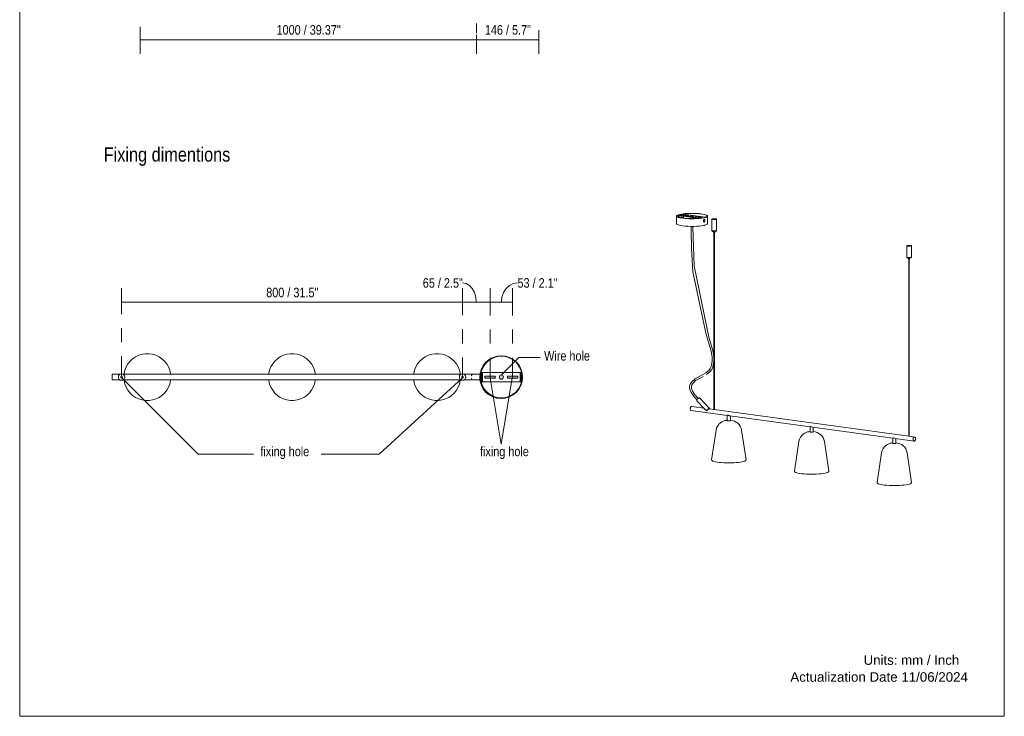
# Model space of a CAD drawing. Header units: millimetres. Extents: x 0 to 8.3, y 0 to 11.7.
# Tile 1 of 3: x 0 to 8.3, y 0 to 5.8. Entities that reach past the tile are written whole.
import ezdxf

# ---------------------------------------------------------------- set-up
doc = ezdxf.new("R2010")
doc.units = ezdxf.units.MM
doc.layers.add('PDF_Geometría', color=7, linetype='Continuous')
doc.layers.add('PDF_Rellenos sólidos', color=7, linetype='Continuous', true_color=0xe8e8e8)
doc.layers.add('PDF_Texto', color=7, linetype='Continuous', true_color=0x5b5b5b)
doc.styles.add('PDF Arial Narrow', font='ARIALN.TTF')
doc.styles.add('PDF Arial-BoldMT', font='arial.ttf')

msp = doc.modelspace()

# ---------------------------------------------------------------- hatches: boundary and pattern name
at = {"layer": 'PDF_Rellenos sólidos', "true_color": 0x808080, "transparency": 33554559}
h = msp.add_hatch(color=8, dxfattribs=at)
h.paths.add_polyline_path([(4.0455, 2.8291), (4.0518, 2.8304), (4.0544, 2.8315), (4.0594, 2.8359), (4.061, 2.838), (4.0628, 2.8423), (4.0634, 2.847), (4.0628, 2.8516), (4.0594, 2.858), (4.0581, 2.8596), (4.0518, 2.8636), (4.0501, 2.8643), (4.0443, 2.8647), (4.0409, 2.8643), (4.0365, 2.8625), (4.0328, 2.8596), (4.0292, 2.8539), (4.0282, 2.8516), (4.0277, 2.8462), (4.0292, 2.84), (4.0317, 2.8357), (4.0328, 2.8343), (4.0367, 2.8314), (4.0409, 2.8297)], flags=0)
h.paths.add_polyline_path([(4.176, 2.838), (4.1805, 2.8392), (4.1823, 2.8406), (4.1847, 2.8462), (4.1847, 2.8493), (4.1823, 2.8533), (4.1805, 2.8547), (4.176, 2.8559), (4.1047, 2.8559), (4.1002, 2.8547), (4.0983, 2.8533), (4.096, 2.8493), (4.096, 2.8447), (4.0983, 2.8406), (4.1002, 2.8392), (4.1047, 2.838), (4.1574, 2.838)], flags=0)
h.paths.add_polyline_path([(3.9537, 2.838), (3.9863, 2.838), (3.9914, 2.8397), (3.9926, 2.8406), (3.995, 2.8462), (3.995, 2.8493), (3.9914, 2.8542), (3.9908, 2.8547), (3.9839, 2.8559), (3.915, 2.8559), (3.9105, 2.8547), (3.9084, 2.853), (3.9063, 2.8493), (3.9063, 2.8447), (3.9086, 2.8406), (3.9105, 2.8392), (3.916, 2.838), (3.9462, 2.838)], flags=0)
h.paths.add_polyline_path([(3.718, 2.8401), (3.7217, 2.8401), (3.726, 2.8434), (3.7267, 2.8462), (3.726, 2.8505), (3.7217, 2.8539), (3.718, 2.8539), (3.7136, 2.8505), (3.7129, 2.8488), (3.7136, 2.8434)], flags=0)
h.paths.add_polyline_path([(0.855, 2.8401), (0.8587, 2.8401), (0.863, 2.8434), (0.8638, 2.8462), (0.863, 2.8505), (0.8587, 2.8539), (0.855, 2.8539), (0.8507, 2.8505), (0.85, 2.8488), (0.8507, 2.8434), (0.8525, 2.842)], flags=0)

# ---------------------------------------------------------------- linework, layer by layer
at = {"layer": 'PDF_Geometría', "lineweight": 18}
msp.add_lwpolyline([(0.0016, 11.6917), (0.0016, 0), (8.2684, 0), (8.2684, 11.6917)], close=True, dxfattribs=at)
at = {"layer": 'PDF_Geometría', "color": 254, "lineweight": 9, "true_color": 0xd2d2d2}
for points in [[(1.0118, 5.7876), (1.0118, 5.6803)], [(3.8378, 5.8145), (3.8378, 5.734)], [(4.3602, 5.7578), (4.3602, 5.6803)], [(0.8568, 3.3757), (0.8568, 3.543)], [(3.7197, 3.3659), (3.7197, 3.5377)], [(3.9506, 3.3641), (3.9506, 3.5359)], [(4.1403, 3.3641), (4.1403, 3.5359)], [(0.8568, 3.1395), (0.8568, 3.2576)], [(3.7197, 3.1297), (3.7197, 3.2478)], [(3.9506, 3.1279), (3.9506, 3.246)], [(4.1403, 3.1279), (4.1403, 3.246)], [(0.8568, 2.8541), (0.8568, 3.0214)], [(3.7197, 2.8398), (3.7197, 3.0116)], [(3.9506, 2.838), (3.9506, 3.0098)], [(4.1403, 2.838), (4.1403, 3.0098)]]:
    msp.add_lwpolyline(points, dxfattribs=at)
at = {"layer": 'PDF_Geometría', "color": 251, "lineweight": 9, "true_color": 0x5b5b5b}
for points in [[(1.0118, 5.5606), (1.0118, 5.6787), (3.8378, 5.6787), (3.8378, 5.5606), (3.8378, 5.6787), (3.8378, 5.7181), (3.8378, 5.6787), (4.3602, 5.6787), (4.3602, 5.5606)], [(1.0118, 5.6787), (1.0118, 5.7181)], [(4.3602, 5.6787), (4.3602, 5.7181)], [(3.8352, 3.4749), (3.8312, 3.5172), (3.8197, 3.5567), (3.8014, 3.5905), (3.7776, 3.6165), (3.7498, 3.6328), (3.72, 3.6384)], [(4.0455, 3.4749), (4.0501, 3.5172), (4.0637, 3.5567), (4.0852, 3.5905), (4.1133, 3.6165), (4.1461, 3.6328), (4.1812, 3.6384)], [(0.8568, 3.593), (0.8568, 3.4749), (3.7197, 3.4749), (3.7197, 3.593)], [(3.7197, 3.4356), (3.7197, 3.4749), (3.9506, 3.4749), (4.1403, 3.4749), (4.1403, 3.593)], [(3.9506, 3.4356), (3.9506, 3.4749), (3.9506, 3.593)], [(0.8568, 3.4749), (0.8568, 3.4356)], [(4.1403, 3.4749), (4.1403, 3.4356)]]:
    msp.add_lwpolyline(points, dxfattribs=at)
at = {"layer": 'PDF_Geometría', "color": 9, "lineweight": 9, "true_color": 0xc0c0c0}
for points in [[(5.7488, 4.1845), (5.7599, 4.1873), (5.7685, 4.1903), (5.7743, 4.1935), (5.7773, 4.1968), (5.7778, 4.1985), (5.7774, 4.2001), (5.7746, 4.2034), (5.7689, 4.2066), (5.7604, 4.2096), (5.7495, 4.2124), (5.7362, 4.2148), (5.7209, 4.2169), (5.704, 4.2186), (5.6857, 4.2198), (5.6666, 4.2206), (5.6471, 4.2208), (5.6275, 4.2206), (5.6084, 4.2199), (5.5901, 4.2187), (5.5731, 4.217), (5.5577, 4.2149), (5.5443, 4.2125), (5.5332, 4.2098), (5.5246, 4.2068), (5.5187, 4.2036), (5.5157, 4.2003), (5.5153, 4.1985), (5.5156, 4.1969), (5.5185, 4.1936), (5.5242, 4.1905), (5.5326, 4.1874), (5.5436, 4.1847), (5.5569, 4.1822), (5.5722, 4.1801), (5.5891, 4.1785), (5.6073, 4.1772), (5.6264, 4.1765), (5.646, 4.1762), (5.6655, 4.1764), (5.6847, 4.1772), (5.703, 4.1784), (5.72, 4.18), (5.7354, 4.1821)], [(5.6168, 4.204), (5.5761, 4.2096), (5.5746, 4.2097), (5.5729, 4.2098), (5.5712, 4.2098), (5.5696, 4.2098), (5.5681, 4.2096), (5.5668, 4.2094), (5.5659, 4.2092), (5.5655, 4.2089), (5.5654, 4.2087), (5.5654, 4.2086), (5.5658, 4.2083), (5.5666, 4.2081), (5.5678, 4.2079), (5.6086, 4.2023), (5.6101, 4.2021), (5.6117, 4.202), (5.6134, 4.202), (5.6151, 4.2021), (5.6166, 4.2022), (5.6178, 4.2024), (5.6187, 4.2027), (5.6192, 4.203), (5.6193, 4.2031), (5.6192, 4.2033), (5.6188, 4.2035), (5.618, 4.2038)], [(5.6363, 4.1999), (5.6388, 4.2003), (5.6418, 4.2006), (5.6451, 4.2007), (5.6485, 4.2007), (5.6518, 4.2006), (5.6548, 4.2003), (5.6571, 4.1998), (5.6588, 4.1993), (5.6596, 4.1988), (5.6597, 4.1985), (5.6595, 4.1982), (5.6585, 4.1976), (5.6568, 4.1971), (5.6543, 4.1967), (5.6513, 4.1964), (5.6479, 4.1963), (5.6445, 4.1963), (5.6412, 4.1965), (5.6383, 4.1968), (5.6359, 4.1972), (5.6343, 4.1977), (5.6335, 4.1983), (5.6334, 4.1985), (5.6336, 4.1989), (5.6345, 4.1994)], [(5.717, 4.1875), (5.6762, 4.193), (5.6751, 4.1932), (5.6742, 4.1935), (5.6738, 4.1938), (5.6738, 4.1939), (5.6739, 4.1941), (5.6743, 4.1943), (5.6752, 4.1946), (5.6765, 4.1948), (5.678, 4.1949), (5.6796, 4.195), (5.6814, 4.195), (5.683, 4.1949), (5.6845, 4.1948), (5.7252, 4.1892), (5.7264, 4.189), (5.7272, 4.1887), (5.7276, 4.1884), (5.7277, 4.1883), (5.7276, 4.1882), (5.7271, 4.1879), (5.7262, 4.1876), (5.725, 4.1874), (5.7235, 4.1873), (5.7218, 4.1872), (5.7201, 4.1872), (5.7185, 4.1873)], [(5.7488, 4.149), (5.7457, 4.1496), (5.7437, 4.1521), (5.7434, 4.1527), (5.7426, 4.1574), (5.7434, 4.1624), (5.7456, 4.1664), (5.7457, 4.1664), (5.7488, 4.1684), (5.7519, 4.1677), (5.7541, 4.1647), (5.7549, 4.16), (5.7541, 4.155), (5.7519, 4.1509)], [(5.8203, 4.1705), (5.8263, 4.1699), (5.833, 4.1697), (5.8397, 4.1699), (5.8456, 4.1705), (5.8499, 4.1715), (5.8521, 4.1726), (5.8523, 4.1731), (5.8519, 4.1737), (5.8495, 4.1748), (5.845, 4.1757), (5.839, 4.1762), (5.8322, 4.1764), (5.8255, 4.1762), (5.8197, 4.1756), (5.8154, 4.1747), (5.8132, 4.1736), (5.8129, 4.1731), (5.8133, 4.1724), (5.8158, 4.1713)], [(7.4562, 3.9467), (7.4622, 3.9462), (7.469, 3.946), (7.4757, 3.9462), (7.4815, 3.9468), (7.4858, 3.9477), (7.488, 3.9488), (7.4883, 3.9493), (7.4879, 3.95), (7.4854, 3.9511), (7.4809, 3.952), (7.4749, 3.9525), (7.4682, 3.9527), (7.4615, 3.9525), (7.4556, 3.9519), (7.4513, 3.951), (7.4491, 3.9499), (7.4489, 3.9493), (7.4493, 3.9487), (7.4517, 3.9476)], [(7.5243, 2.3292), (7.5239, 2.3335), (7.5228, 2.3373), (7.5211, 2.3404), (7.5189, 2.3426), (7.5163, 2.3438), (7.5159, 2.3438), (7.5136, 2.3437), (7.5108, 2.3426), (7.5082, 2.3404), (7.506, 2.3372), (7.5043, 2.3334), (7.5032, 2.3291), (7.5029, 2.3247), (7.5032, 2.3204), (7.5043, 2.3166), (7.506, 2.3135), (7.5082, 2.3112), (7.5108, 2.3101), (7.5113, 2.31), (7.5136, 2.3101), (7.5163, 2.3113), (7.5189, 2.3135), (7.5211, 2.3166), (7.5228, 2.3205), (7.5239, 2.3248)], [(7.3581, 2.2917), (7.3579, 2.2916)]]:
    msp.add_lwpolyline(points, close=True, dxfattribs=at)
for points in [[(5.5587, 4.1826, 0.075179), (5.7467, 4.1848), (5.7576, 4.1875), (5.766, 4.1904), (5.7718, 4.1936), (5.7747, 4.1968), (5.7751, 4.1985), (5.7748, 4.2001), (5.772, 4.2033), (5.7664, 4.2064), (5.7582, 4.2094), (5.7474, 4.2121), (5.7344, 4.2145), (5.7194, 4.2165), (5.7028, 4.2182), (5.685, 4.2194), (5.6662, 4.2201), (5.6471, 4.2204), (5.6279, 4.2202), (5.6091, 4.2194), (5.5912, 4.2183), (5.5745, 4.2166), (5.5595, 4.2146), (5.5463, 4.2122), (5.5354, 4.2095), (5.527, 4.2066), (5.5213, 4.2035), (5.5183, 4.2002), (5.5179, 4.1985), (5.5183, 4.197), (5.521, 4.1937), (5.5266, 4.1906), (5.5349, 4.1877), (5.5457, 4.185), (5.558, 4.1827)], [(6.0997, 2.1518), (6.0626, 2.401, 0.359994), (5.9682, 2.4847)], [(6.7949, 2.0567), (6.7579, 2.306, 0.359994), (6.6635, 2.3896)], [(7.4895, 1.9618), (7.4524, 2.211, 0.359994), (7.358, 2.2947)]]:
    msp.add_lwpolyline(points, format="xyb", dxfattribs=at)
for points in [[(5.5153, 4.1985), (5.5153, 4.1365), (5.5166, 4.1325), (5.5198, 4.1294), (5.5244, 4.1267), (5.5312, 4.124), (5.5408, 4.1213), (5.5535, 4.1187), (5.5697, 4.1163), (5.5893, 4.1142), (5.6118, 4.1128), (5.6363, 4.112), (5.6615, 4.1121), (5.6857, 4.113), (5.7077, 4.1146), (5.7266, 4.1167), (5.7421, 4.1192), (5.7473, 4.1202), (5.7523, 4.1213), (5.7618, 4.124), (5.7686, 4.1267), (5.7733, 4.1294), (5.7765, 4.1325), (5.7778, 4.1365), (5.7778, 4.1985)], [(5.7215, 4.1813), (5.7205, 4.1819), (5.7194, 4.1823), (5.5375, 4.2071), (5.5364, 4.2071), (5.5364, 4.2071), (5.5355, 4.2067), (5.5346, 4.206), (5.534, 4.205), (5.5335, 4.2038), (5.5334, 4.2025), (5.5334, 4.1882)], [(5.5726, 4.2147), (5.5364, 4.2071)], [(5.5377, 4.1873), (5.5377, 4.2019), (5.7048, 4.1791)], [(5.5517, 4.1842), (5.5518, 4.1858), (5.5522, 4.1875), (5.5529, 4.1889), (5.5537, 4.1901), (5.5547, 4.191), (5.5558, 4.1914), (5.5566, 4.1915), (5.5568, 4.1914), (5.5578, 4.191), (5.558, 4.1908)], [(5.5655, 4.1897), (5.5549, 4.1912)], [(5.5613, 4.1821), (5.561, 4.1831), (5.5621, 4.1874), (5.5647, 4.1897), (5.5655, 4.1897), (5.5674, 4.1885), (5.5684, 4.1846), (5.5676, 4.1813)], [(5.5726, 4.2147), (5.5726, 4.2148), (5.5737, 4.2148), (5.7556, 4.1899), (5.7567, 4.1896), (5.7577, 4.1889), (5.7585, 4.188)], [(5.5739, 4.197), (5.5739, 4.1805)], [(5.7542, 4.1547), (5.7528, 4.1516), (5.751, 4.1494), (5.7488, 4.1483), (5.7465, 4.1484), (5.7448, 4.1495), (5.7445, 4.1499), (5.7429, 4.1523), (5.7421, 4.1555), (5.7421, 4.1591), (5.7429, 4.1626), (5.7445, 4.1657), (5.7465, 4.1679), (5.7475, 4.1685), (5.7488, 4.169), (5.751, 4.1688), (5.7528, 4.1674), (5.7541, 4.165), (5.7548, 4.1618), (5.7548, 4.1582), (5.7543, 4.1554)], [(5.7422, 4.1552), (5.7437, 4.1521)], [(5.7456, 4.1664), (5.7434, 4.1638)], [(5.748, 4.1679), (5.7467, 4.1679)], [(5.8129, 4.1731), (5.8129, 4.0774)], [(5.8523, 4.0774), (5.8523, 4.1731)], [(5.6876, 2.6556), (5.6579, 2.6888), (5.638, 2.7187), (5.6284, 2.7424), (5.6257, 2.7617), (5.6277, 2.7782), (5.6336, 2.7935), (5.6435, 2.8084), (5.6723, 2.8333), (5.7221, 2.8604), (5.7634, 2.8835), (5.7863, 2.902), (5.7982, 2.918), (5.8065, 2.9363), (5.8125, 2.9593), (5.816, 2.9885), (5.8153, 3.0179), (5.8037, 3.0747), (5.7659, 3.2045), (5.6533, 3.7298), (5.6424, 3.9302), (5.6389, 4.0776), (5.6388, 4.1124)], [(5.8306, 3.0179), (5.8212, 3.0698), (5.7888, 3.183), (5.6654, 3.7804), (5.6555, 4.0208), (5.6545, 4.1124)], [(5.8519, 4.078), (5.8523, 4.0774), (5.8521, 4.0769), (5.8499, 4.0758), (5.8456, 4.0749), (5.8397, 4.0743), (5.833, 4.074), (5.8263, 4.0742), (5.8203, 4.0748), (5.8158, 4.0756), (5.8133, 4.0767), (5.8129, 4.0774), (5.8132, 4.0779)], [(5.8142, 4.0763), (5.8142, 4.0722)], [(5.8508, 4.0717), (5.8478, 4.0705), (5.8469, 4.0703), (5.8393, 4.0693), (5.8298, 4.0691), (5.8211, 4.0698), (5.8174, 4.0705), (5.8155, 4.0711), (5.8142, 4.0722), (5.8145, 4.0727)], [(5.8478, 4.0705), (5.8404, 4.0691), (5.8314, 4.0686), (5.8308, 4.0687), (5.8302, 4.0687), (5.8296, 4.0687), (5.8289, 4.0687), (5.8282, 4.0688), (5.8273, 4.0689), (5.8263, 4.0689), (5.8249, 4.0691), (5.8239, 4.0692), (5.8174, 4.0705)], [(5.8274, 4.0689), (5.8274, 4.0608)], [(5.8378, 4.0609), (5.8379, 4.0608), (5.8379, 4.0608), (5.8367, 4.0603), (5.8332, 4.0599), (5.8293, 4.0601), (5.8274, 4.0607)], [(5.8379, 4.0608), (5.8369, 4.0594), (5.8345, 4.0589), (5.8307, 4.0589), (5.8301, 4.059), (5.8284, 4.0594), (5.8274, 4.0608)], [(5.8304, 4.059), (5.8354, 4.0591)], [(5.8306, 4.0592), (5.8306, 2.5726)], [(5.8346, 2.5734), (5.8346, 4.0594)], [(5.8379, 4.0608), (5.8379, 4.0693)], [(5.851, 4.0722), (5.851, 4.0763)], [(7.4489, 3.9493), (7.4489, 3.8537)], [(7.4883, 3.8537), (7.4883, 3.9493)], [(7.4879, 3.8543), (7.4883, 3.8537), (7.488, 3.8531), (7.4858, 3.852), (7.4815, 3.8511), (7.4757, 3.8505), (7.469, 3.8503), (7.4622, 3.8505), (7.4562, 3.8511), (7.4517, 3.8519), (7.4493, 3.853), (7.4489, 3.8537), (7.4491, 3.8542)], [(7.4502, 3.8526), (7.4502, 3.8485)], [(7.4514, 3.8475), (7.4502, 3.8485), (7.4504, 3.849)], [(7.4867, 3.848), (7.4838, 3.8468), (7.4829, 3.8466), (7.4752, 3.8456), (7.4658, 3.8454), (7.4571, 3.8461), (7.4534, 3.8468), (7.4514, 3.8474)], [(7.4838, 3.8468), (7.4764, 3.8454), (7.4674, 3.8449), (7.4668, 3.8449), (7.4662, 3.845), (7.4656, 3.845), (7.4649, 3.845), (7.4642, 3.8451), (7.4633, 3.8451), (7.4622, 3.8452), (7.4609, 3.8454), (7.4599, 3.8455), (7.4534, 3.8468)], [(7.4633, 3.8452), (7.4633, 3.8371)], [(7.4738, 3.8371), (7.4728, 3.8357), (7.4705, 3.8352), (7.4666, 3.8352), (7.466, 3.8353), (7.4643, 3.8357), (7.4633, 3.8371)], [(7.4738, 3.8372), (7.4738, 3.8371), (7.4738, 3.8371), (7.4727, 3.8365), (7.4691, 3.8362), (7.4653, 3.8364), (7.4634, 3.837)], [(7.4663, 3.8353), (7.4714, 3.8354)], [(7.4664, 3.8356), (7.4664, 2.3486)], [(7.4706, 2.3496), (7.4706, 3.8356)], [(7.4738, 3.8371), (7.4738, 3.8456)], [(7.4869, 3.8485), (7.4869, 3.8526)], [(5.7657, 2.8674), (5.7771, 2.8738), (5.799, 2.8927), (5.8117, 2.9098), (5.8207, 2.9292), (5.8306, 2.9766)], [(5.6983, 2.6673), (5.6697, 2.6993), (5.6509, 2.7282), (5.6426, 2.7504), (5.6417, 2.7671), (5.645, 2.7806), (5.6524, 2.7941), (5.6764, 2.817), (5.7206, 2.842), (5.7387, 2.8522)], [(5.6869, 2.6472), (5.6866, 2.6474), (5.6859, 2.6487), (5.6859, 2.651), (5.6867, 2.6538), (5.6883, 2.6569), (5.6907, 2.6602), (5.6937, 2.6635), (5.697, 2.6664), (5.7005, 2.6689), (5.7038, 2.6707), (5.7068, 2.6717), (5.7093, 2.6719), (5.7111, 2.6712), (5.7114, 2.6709)], [(5.6866, 2.6474), (5.7504, 2.5801)], [(5.7961, 2.5815), (5.7114, 2.6709)], [(5.6401, 2.5659), (5.6397, 2.566), (5.6371, 2.5671), (5.6349, 2.5693), (5.6332, 2.5724), (5.6321, 2.5763), (5.6318, 2.5805), (5.6321, 2.585), (5.6332, 2.5893), (5.6349, 2.5931), (5.6371, 2.5962), (5.6397, 2.5985), (5.6424, 2.5996), (5.6448, 2.5997), (5.6452, 2.5996)], [(5.6401, 2.5659), (5.9421, 2.5246)], [(5.745, 2.586), (5.6448, 2.5997)], [(5.7716, 2.565), (5.7679, 2.5672), (5.7643, 2.5695), (5.7608, 2.5718), (5.7575, 2.5742), (5.7544, 2.5765), (5.7517, 2.5788), (5.7504, 2.5801), (5.7496, 2.5811)], [(5.7969, 2.5789), (5.7968, 2.5802), (5.7961, 2.5815), (5.7958, 2.5818), (5.794, 2.5825), (5.7915, 2.5823), (5.7885, 2.5813), (5.7851, 2.5795), (5.7817, 2.577), (5.7784, 2.5741), (5.7754, 2.5708), (5.773, 2.5675), (5.7723, 2.5662), (5.7716, 2.565), (5.7745, 2.5685), (5.7776, 2.5717), (5.7809, 2.5746), (5.7841, 2.5769), (5.7871, 2.5786), (5.7898, 2.5795), (5.7919, 2.5796), (5.7919, 2.5796)], [(5.8308, 2.5743), (5.7919, 2.5796)], [(7.4666, 2.3506), (5.8328, 2.574)], [(5.811, 2.1518), (5.848, 2.401), (5.8532, 2.4212), (5.8619, 2.4386), (5.8728, 2.4528), (5.8848, 2.4638), (5.897, 2.4718), (5.909, 2.4775), (5.9207, 2.4814), (5.9263, 2.4827), (5.929, 2.4832), (5.9329, 2.4839), (5.9363, 2.4844), (5.941, 2.4849), (5.9423, 2.4849)], [(5.9422, 2.5254), (5.9431, 2.5267), (5.9454, 2.5276), (5.9491, 2.5271), (5.9534, 2.5252), (5.9577, 2.5233), (5.9619, 2.5219), (5.9628, 2.5218), (6.6374, 2.4295)], [(5.9422, 2.5253), (5.9422, 2.4821)], [(5.9422, 2.4821), (5.9431, 2.4813), (5.9471, 2.4804), (5.9533, 2.4799), (5.9601, 2.48), (5.9655, 2.4807), (5.9601, 2.48), (5.9533, 2.4799), (5.9471, 2.4804), (5.9431, 2.4813), (5.9422, 2.4821), (5.9422, 2.4812)], [(5.9471, 2.4804), (5.9447, 2.4808), (5.9431, 2.4813), (5.9423, 2.4819), (5.9422, 2.4821)], [(5.9533, 2.4799), (5.95, 2.4801), (5.9471, 2.4804)], [(5.9655, 2.4807), (5.963, 2.4803), (5.9601, 2.4801)], [(5.9683, 2.4818), (5.9673, 2.4812), (5.9655, 2.4807)], [(5.9684, 2.4821), (5.9684, 2.521)], [(5.9684, 2.481), (5.9684, 2.4821)], [(5.96, 2.4801), (5.9567, 2.4799), (5.9533, 2.4799)], [(6.6375, 2.4303), (6.6383, 2.4316), (6.6407, 2.4325), (6.6444, 2.432), (6.6487, 2.4302), (6.653, 2.4282), (6.6572, 2.4269), (6.6581, 2.4267), (7.3319, 2.3346)], [(6.6375, 2.4302), (6.6375, 2.387)], [(6.6637, 2.387), (6.6637, 2.426)], [(6.5062, 2.0567), (6.5433, 2.306), (6.5485, 2.3261), (6.5572, 2.3435), (6.5681, 2.3577), (6.5801, 2.3687), (6.5923, 2.3768), (6.6043, 2.3824), (6.616, 2.3863), (6.6215, 2.3876), (6.6243, 2.3882), (6.6282, 2.3888), (6.6316, 2.3893), (6.6363, 2.3898), (6.6376, 2.3898)], [(6.6375, 2.387), (6.6384, 2.3862), (6.6424, 2.3853), (6.6486, 2.3848), (6.6553, 2.385), (6.6608, 2.3857), (6.6553, 2.385), (6.6486, 2.3848), (6.6424, 2.3853), (6.6384, 2.3862), (6.6375, 2.387), (6.6375, 2.3861)], [(6.6424, 2.3853), (6.64, 2.3857), (6.6384, 2.3862), (6.6376, 2.3868), (6.6375, 2.387)], [(6.6486, 2.3848), (6.6453, 2.385), (6.6424, 2.3853)], [(6.6608, 2.3857), (6.6583, 2.3853), (6.6553, 2.385), (6.652, 2.3848), (6.6486, 2.3848)], [(6.6635, 2.3867), (6.6626, 2.3861), (6.6608, 2.3857)], [(6.6637, 2.3859), (6.6637, 2.387)], [(7.332, 2.3353), (7.3329, 2.3366), (7.3352, 2.3375), (7.3389, 2.337), (7.3432, 2.3352), (7.3475, 2.3332), (7.3517, 2.3319), (7.3526, 2.3317), (7.5113, 2.31)], [(7.332, 2.3352), (7.332, 2.2921)], [(7.3582, 2.2921), (7.3582, 2.331)], [(7.5159, 2.3438), (7.4688, 2.3503)], [(7.2008, 1.9618), (7.2378, 2.211), (7.243, 2.2311), (7.2517, 2.2485), (7.2626, 2.2627), (7.2746, 2.2737), (7.2868, 2.2818), (7.2988, 2.2875), (7.3105, 2.2913), (7.3161, 2.2926), (7.3188, 2.2932), (7.3227, 2.2938), (7.3261, 2.2943), (7.3308, 2.2948), (7.3321, 2.2949)], [(7.332, 2.2921), (7.3329, 2.2913), (7.3369, 2.2903), (7.3431, 2.2899), (7.3499, 2.29), (7.3553, 2.2907), (7.3499, 2.29), (7.3431, 2.2899), (7.3369, 2.2903), (7.3329, 2.2913), (7.332, 2.2921), (7.332, 2.2911)], [(7.3369, 2.2903), (7.3345, 2.2908), (7.3329, 2.2913), (7.3321, 2.2918), (7.332, 2.2921)], [(7.3431, 2.2899), (7.3398, 2.29), (7.3369, 2.2903)], [(7.3499, 2.29), (7.3465, 2.2899), (7.3431, 2.2899)], [(7.3553, 2.2907), (7.3529, 2.2903), (7.3499, 2.29)], [(7.3581, 2.2917), (7.3571, 2.2912), (7.3553, 2.2907)], [(7.3582, 2.291), (7.3582, 2.2921)], [(5.8114, 2.1531), (5.811, 2.1518), (5.8113, 2.1495), (5.8144, 2.1458), (5.8207, 2.1423), (5.83, 2.139), (5.842, 2.136), (5.8566, 2.1333), (5.8735, 2.131), (5.8921, 2.1291), (5.9122, 2.1278), (5.9332, 2.1269), (5.9547, 2.1266), (5.9762, 2.1269), (5.9973, 2.1277), (6.0174, 2.129), (6.0362, 2.1309), (6.0531, 2.1331), (6.0678, 2.1358), (6.0801, 2.1388), (6.0895, 2.1421), (6.096, 2.1456), (6.0993, 2.1493), (6.0997, 2.1518), (6.0994, 2.1529)], [(6.5066, 2.0581), (6.5062, 2.0567), (6.5065, 2.0544), (6.5097, 2.0508), (6.516, 2.0472), (6.5252, 2.0439), (6.5373, 2.0409), (6.5519, 2.0382), (6.5687, 2.0359), (6.5874, 2.034), (6.6074, 2.0327), (6.6285, 2.0319), (6.65, 2.0316), (6.6715, 2.0318), (6.6926, 2.0326), (6.7127, 2.034), (6.7314, 2.0358), (6.7484, 2.0381), (6.7631, 2.0407), (6.7753, 2.0438), (6.7848, 2.0471), (6.7912, 2.0506), (6.7945, 2.0542), (6.7949, 2.0567), (6.7946, 2.0579)], [(7.2012, 1.9631), (7.2008, 1.9618), (7.2011, 1.9594), (7.2042, 1.9558), (7.2105, 1.9523), (7.2198, 1.949), (7.2318, 1.9459), (7.2465, 1.9432), (7.2633, 1.9409), (7.2819, 1.9391), (7.302, 1.9377), (7.323, 1.9369), (7.3445, 1.9366), (7.366, 1.9369), (7.3871, 1.9377), (7.4072, 1.939), (7.426, 1.9408), (7.4429, 1.9431), (7.4576, 1.9458), (7.4699, 1.9488), (7.4793, 1.9521), (7.4858, 1.9556), (7.4891, 1.9592), (7.4895, 1.9618), (7.4892, 1.9629)]]:
    msp.add_lwpolyline(points, dxfattribs=at)
at = {"layer": 'PDF_Geometría', "color": 9, "lineweight": 20, "true_color": 0xc0c0c0}
for points in [[(1.2681, 2.8702), (1.2676, 2.8763), (1.2611, 2.905), (1.2503, 2.9324), (1.2356, 2.9579), (1.2173, 2.9809), (1.1957, 3.0009), (1.1714, 3.0175), (1.1449, 3.0303), (1.1167, 3.039), (1.0876, 3.0433), (1.0582, 3.0433), (1.0291, 3.039), (1.001, 3.0303), (0.9745, 3.0175), (0.9501, 3.0009), (0.9286, 2.9809), (0.9102, 2.9579), (0.8955, 2.9324), (0.8848, 2.905), (0.8782, 2.8763), (0.8777, 2.8702)], [(2.4835, 2.8702), (2.4831, 2.8763), (2.4765, 2.905), (2.4658, 2.9324), (2.4511, 2.9579), (2.4327, 2.9809), (2.4111, 3.0009), (2.3868, 3.0175), (2.3603, 3.0303), (2.3322, 3.039), (2.3031, 3.0433), (2.2736, 3.0433), (2.2445, 3.039), (2.2164, 3.0303), (2.1899, 3.0175), (2.1656, 3.0009), (2.144, 2.9809), (2.1257, 2.9579), (2.1109, 2.9324), (2.1002, 2.905), (2.0936, 2.8763), (2.0932, 2.8702)], [(3.7003, 2.8702), (3.6998, 2.8763), (3.6933, 2.905), (3.6825, 2.9324), (3.6678, 2.9579), (3.6495, 2.9809), (3.6279, 3.0009), (3.6036, 3.0175), (3.5771, 3.0303), (3.5489, 3.039), (3.5198, 3.0433), (3.4904, 3.0433), (3.4613, 3.039), (3.4332, 3.0303), (3.4067, 3.0175), (3.3823, 3.0009), (3.3608, 2.9809), (3.3424, 2.9579), (3.3277, 2.9324), (3.317, 2.905), (3.3104, 2.8763), (3.3099, 2.8702)], [(0.8434, 2.8702), (0.7781, 2.8702), (0.7781, 2.8694), (0.7781, 2.8671), (0.7781, 2.8634), (0.7781, 2.8586), (0.7781, 2.853), (0.7781, 2.847), (0.7781, 2.841), (0.7781, 2.8353), (0.7781, 2.8305), (0.7781, 2.8268), (0.7781, 2.8245), (0.7781, 2.8237), (0.8434, 2.8237)], [(0.7781, 2.8694), (0.7781, 2.8671), (0.7781, 2.8634), (0.7781, 2.8586), (0.7781, 2.853), (0.7781, 2.847)], [(0.7781, 2.8462), (0.7781, 2.841), (0.7781, 2.8353), (0.7781, 2.8305), (0.7781, 2.8268), (0.7781, 2.8245)], [(0.8307, 2.8525), (0.8304, 2.8516), (0.8304, 2.8501)], [(0.8304, 2.8439), (0.8304, 2.8423), (0.8307, 2.8414)], [(0.841, 2.8683), (0.8396, 2.8675), (0.8394, 2.8673)], [(0.8396, 2.8264), (0.841, 2.8256)], [(0.8486, 2.8724), (0.8477, 2.8722), (0.8463, 2.8714)], [(0.8463, 2.8225), (0.8477, 2.8218), (0.8486, 2.8216)], [(0.8488, 2.8214), (0.8486, 2.8214), (0.8488, 2.8214)], [(0.8649, 2.8214), (0.8651, 2.8214), (0.8649, 2.8214)], [(0.8674, 2.8714), (0.866, 2.8722), (0.8651, 2.8724)], [(0.8651, 2.8216), (0.866, 2.8218), (0.8674, 2.8225)], [(3.7064, 2.8702), (0.8703, 2.8702)], [(0.8703, 2.8237), (3.7064, 2.8237)], [(0.8741, 2.8675), (0.8728, 2.8683)], [(0.8728, 2.8256), (0.8741, 2.8264)], [(0.8777, 2.8237), (0.8782, 2.8176), (0.8848, 2.7889), (0.8955, 2.7615), (0.9102, 2.736), (0.9286, 2.713), (0.9501, 2.693), (0.9745, 2.6764), (1.001, 2.6637), (1.0291, 2.655), (1.0582, 2.6506), (1.0876, 2.6506), (1.1167, 2.655), (1.1449, 2.6637), (1.1714, 2.6764), (1.1957, 2.693), (1.2173, 2.713), (1.2356, 2.736), (1.2503, 2.7615), (1.2611, 2.7889), (1.2676, 2.8176), (1.2681, 2.8238)], [(0.8833, 2.8501), (0.8833, 2.8516), (0.883, 2.8525)], [(0.883, 2.8414), (0.8833, 2.8423), (0.8833, 2.8439)], [(2.0932, 2.8237), (2.0936, 2.8176), (2.1002, 2.7889), (2.1109, 2.7615), (2.1257, 2.736), (2.144, 2.713), (2.1656, 2.693), (2.1899, 2.6764), (2.2164, 2.6637), (2.2445, 2.655), (2.2736, 2.6506), (2.3031, 2.6506), (2.3322, 2.655), (2.3603, 2.6637), (2.3868, 2.6764), (2.4111, 2.693), (2.4327, 2.713), (2.4511, 2.736), (2.4658, 2.7615), (2.4765, 2.7889), (2.4831, 2.8176), (2.4835, 2.8237)], [(3.3099, 2.8237), (3.3104, 2.8176), (3.317, 2.7889), (3.3277, 2.7615), (3.3424, 2.736), (3.3608, 2.713), (3.3823, 2.693), (3.4067, 2.6764), (3.4332, 2.6637), (3.4613, 2.655), (3.4904, 2.6506), (3.5198, 2.6506), (3.5489, 2.655), (3.5771, 2.6637), (3.6036, 2.6764), (3.6279, 2.693), (3.6495, 2.713), (3.6678, 2.736), (3.6825, 2.7615), (3.6933, 2.7889), (3.6998, 2.8176), (3.7003, 2.8237)], [(3.6937, 2.8525), (3.6934, 2.8516), (3.6934, 2.8501)], [(3.6934, 2.8439), (3.6934, 2.8423), (3.6937, 2.8414)], [(3.7039, 2.8683), (3.7026, 2.8675)], [(3.7026, 2.8264), (3.7039, 2.8256)], [(3.7116, 2.8724), (3.7107, 2.8722), (3.7093, 2.8714)], [(3.7093, 2.8225), (3.7107, 2.8218), (3.7116, 2.8216)], [(3.7118, 2.8214), (3.7116, 2.8214), (3.7118, 2.8214)], [(3.7279, 2.8214), (3.7281, 2.8214), (3.7279, 2.8214)], [(3.7304, 2.8714), (3.729, 2.8722), (3.7281, 2.8724)], [(3.7281, 2.8216), (3.729, 2.8218), (3.7304, 2.8225)], [(3.7933, 2.8576), (3.7936, 2.8586), (3.7957, 2.8634), (3.7986, 2.8671), (3.8019, 2.8694), (3.8054, 2.8702), (3.8683, 2.8702), (3.7333, 2.8702)], [(3.7333, 2.8237), (3.8683, 2.8237), (3.8054, 2.8237), (3.8019, 2.8245), (3.7986, 2.8268), (3.7957, 2.8305), (3.7936, 2.8353), (3.7935, 2.8357)], [(3.7373, 2.8673), (3.7371, 2.8675), (3.7357, 2.8683)], [(3.7357, 2.8256), (3.7371, 2.8264)], [(3.7463, 2.8501), (3.7463, 2.8516), (3.7459, 2.8525)], [(3.7459, 2.8414), (3.7463, 2.8423), (3.7463, 2.8439)], [(3.8675, 2.8596), (3.8666, 2.8604)], [(3.8667, 2.8537), (3.8666, 2.8518), (3.8666, 2.847), (3.8666, 2.8537), (3.8666, 2.8586), (3.8666, 2.8604), (3.8666, 2.8586), (3.8666, 2.8537), (3.8666, 2.847), (3.8666, 2.8403), (3.8666, 2.8354), (3.8666, 2.8336), (3.8666, 2.8354)], [(3.8666, 2.8357), (3.8666, 2.8403), (3.8666, 2.8462)], [(3.8667, 2.8403), (3.8666, 2.8421), (3.8666, 2.8462), (3.8666, 2.8421), (3.8668, 2.8379), (3.867, 2.8348), (3.8671, 2.8331), (3.8671, 2.8329), (3.8671, 2.8331), (3.867, 2.834)], [(3.8666, 2.8336), (3.8675, 2.8344)], [(3.8727, 2.8389), (3.8727, 2.8413), (3.8727, 2.847), (3.8727, 2.8527), (3.8727, 2.855)], [(3.8791, 2.8555), (3.8791, 2.8547), (3.8791, 2.8532), (3.8791, 2.8514), (3.8791, 2.8493), (3.8791, 2.847)], [(3.8791, 2.8462), (3.8791, 2.8447), (3.8791, 2.8425), (3.8791, 2.8407), (3.8791, 2.8393), (3.8791, 2.8384)], [(3.8801, 2.8863), (3.8812, 2.8863), (3.8827, 2.8863), (3.8844, 2.8863), (3.8858, 2.8863)], [(3.8863, 2.8863), (4.2046, 2.8863), (4.2065, 2.8863), (4.2082, 2.8863), (4.2097, 2.8863), (4.2108, 2.8863)], [(4.2118, 2.847), (4.2118, 2.8493), (4.2118, 2.8514), (4.2118, 2.8532), (4.2118, 2.8547), (4.2118, 2.8555)], [(4.2118, 2.8384), (4.2118, 2.8393), (4.2118, 2.8407), (4.2118, 2.8425), (4.2118, 2.8447), (4.2118, 2.8462)], [(4.2183, 2.855), (4.2183, 2.8527), (4.2183, 2.847), (4.2183, 2.8413), (4.2183, 2.8389)], [(4.2244, 2.8604), (4.2235, 2.8596)], [(4.2235, 2.8344), (4.2244, 2.8336)], [(4.2244, 2.8462), (4.2244, 2.8403), (4.2244, 2.8354), (4.2244, 2.8336), (4.2244, 2.8354), (4.2244, 2.8403), (4.2244, 2.847), (4.2244, 2.8518), (4.2242, 2.8561), (4.224, 2.8592), (4.2239, 2.8608), (4.2239, 2.861), (4.2239, 2.8608), (4.2239, 2.86)], [(4.2239, 2.834), (4.2239, 2.8331), (4.2239, 2.8329), (4.2239, 2.8331), (4.224, 2.8348), (4.2242, 2.8379), (4.2244, 2.8421), (4.2244, 2.8462), (4.2244, 2.8421), (4.2243, 2.8403)], [(3.8858, 2.8076), (3.8844, 2.8076), (3.8827, 2.8076), (3.8812, 2.8076), (3.8801, 2.8076)], [(4.2108, 2.8076), (4.2097, 2.8076), (4.2082, 2.8076), (4.2065, 2.8076), (4.2046, 2.8076), (3.8863, 2.8076)]]:
    msp.add_lwpolyline(points, dxfattribs=at)
at = {"layer": 'PDF_Geometría', "lineweight": 20}
msp.add_lwpolyline([(4.0427, 3.0241, 1), (4.0427, 2.6662, 1)], format="xyb", close=True, dxfattribs=at)
at = {"layer": 'PDF_Geometría', "color": 9, "lineweight": 20, "true_color": 0xc0c0c0}
for points in [[(4.2201, 2.8566), (4.2183, 2.855), (4.2118, 2.855), (4.2118, 2.8863), (4.2118, 2.8076), (4.2118, 2.8389), (4.2183, 2.8389), (4.2201, 2.8373, -0.948768), (3.8709, 2.8373), (3.8727, 2.8389), (3.8791, 2.8389), (3.8791, 2.8076), (3.8791, 2.8863), (3.8791, 2.855), (3.8727, 2.855), (3.8709, 2.8566, -0.948471)], [(0.8643, 2.8212), (0.8633, 2.8209), (0.862, 2.8206), (0.8604, 2.8204), (0.8587, 2.8202), (0.8569, 2.8201), (0.855, 2.8202), (0.8533, 2.8204), (0.8517, 2.8206), (0.8504, 2.8209), (0.8494, 2.8212, 0.140823)], [(3.7272, 2.8212), (3.7263, 2.8209), (3.725, 2.8206), (3.7234, 2.8204), (3.7217, 2.8202), (3.7198, 2.8201), (3.718, 2.8202), (3.7162, 2.8204), (3.7147, 2.8206), (3.7134, 2.8209), (3.7124, 2.8212, 0.140827)]]:
    msp.add_lwpolyline(points, format="xyb", close=True, dxfattribs=at)
at = {"layer": 'PDF_Geometría', "lineweight": 9}
for points in [[(4.0437, 2.8631), (4.1921, 3.0115), (4.3724, 3.0115)], [(0.8567, 2.8421), (1.4996, 2.1992), (1.9647, 2.1992)], [(3.719, 2.8399), (3.0208, 2.1992), (2.5316, 2.1992)], [(3.8864, 2.8863), (3.8864, 2.8076)], [(3.9503, 2.8385), (4.0449, 2.2848), (4.1377, 2.8397)], [(4.2046, 2.8863), (4.2046, 2.8076)]]:
    msp.add_lwpolyline(points, dxfattribs=at)
at = {"layer": 'PDF_Geometría', "color": 9, "lineweight": 20, "true_color": 0xc0c0c0}
msp.add_lwpolyline([(4.2243, 2.8537), (4.2244, 2.8518), (4.2244, 2.847, -1), (3.8666, 2.847), (3.8666, 2.8518), (3.8668, 2.8561), (3.867, 2.8592), (3.8671, 2.8608), (3.8671, 2.861), (3.8671, 2.8608), (3.867, 2.86)], format="xyb", dxfattribs=at)
at = {"layer": 'PDF_Geometría', "lineweight": 9}
for points in [[(3.8791, 2.8076), (4.2118, 2.8076), (4.2118, 2.8863), (3.8791, 2.8863)], [(3.915, 2.8559), (3.9126, 2.8556), (3.9105, 2.8547), (3.9086, 2.8533), (3.9072, 2.8514), (3.9063, 2.8493), (3.906, 2.847), (3.9063, 2.8447), (3.9072, 2.8425), (3.9086, 2.8406), (3.9105, 2.8392), (3.9126, 2.8383), (3.915, 2.838), (3.9863, 2.838), (3.9886, 2.8383), (3.9908, 2.8392), (3.9926, 2.8406), (3.9941, 2.8425), (3.995, 2.8447), (3.9953, 2.847), (3.995, 2.8493), (3.9941, 2.8514), (3.9926, 2.8533), (3.9908, 2.8547), (3.9886, 2.8556), (3.9863, 2.8559)], [(4.1047, 2.8559), (4.1023, 2.8556), (4.1002, 2.8547), (4.0983, 2.8533), (4.0969, 2.8514), (4.096, 2.8493), (4.0957, 2.847), (4.096, 2.8447), (4.0969, 2.8425), (4.0983, 2.8406), (4.1002, 2.8392), (4.1023, 2.8383), (4.1047, 2.838), (4.176, 2.838), (4.1783, 2.8383), (4.1805, 2.8392), (4.1823, 2.8406), (4.1838, 2.8425), (4.1847, 2.8447), (4.185, 2.847), (4.1847, 2.8493), (4.1838, 2.8514), (4.1823, 2.8533), (4.1805, 2.8547), (4.1783, 2.8556), (4.176, 2.8559)]]:
    msp.add_lwpolyline(points, close=True, dxfattribs=at)
at = {"layer": 'PDF_Geometría', "color": 9, "lineweight": 20, "true_color": 0xc0c0c0}
msp.add_lwpolyline([(4.2244, 2.847), (4.2244, 2.8537), (4.2244, 2.8586), (4.2244, 2.8604), (4.2244, 2.8586), (4.2244, 2.8537)], close=True, dxfattribs=at)
msp.add_circle((4.0455, 2.847), 0.1754, dxfattribs=at)
at = {"layer": 'PDF_Geometría', "lineweight": 9}
for centre, radius in [((0.8569, 2.847), 0.0268), ((0.8569, 2.847), 0.00714), ((3.7198, 2.847), 0.0268), ((3.7198, 2.847), 0.00714), ((4.0455, 2.847), 0.0179)]:
    msp.add_circle(centre, radius, dxfattribs=at)
at = {"layer": 'PDF_Geometría', "color": 9, "lineweight": 20, "true_color": 0xc0c0c0}
msp.add_arc((4.0455, 2.847), 0.1789, 0.00002, 179.99998, dxfattribs=at)

# ---------------------------------------------------------------- texts
at = {"layer": 'PDF_Texto', "attachment_point": 4, "style": 'PDF Arial Narrow'}
for s, insert, char_height in [('1000 / 39.37"', (2.1581, 5.7602), 0.079527), ('146 / 5.7"', (3.9071, 5.7602), 0.07953), ('65 / 2.5"', (3.3861, 3.6363), 0.07953), ('53 / 2.1"', (4.1812, 3.6363), 0.07953), ('800 / 31.5"', (2.0715, 3.5564), 0.079527), ('Wire hole', (4.4049, 3.0245), 0.07953), ('fixing hole', (2.0222, 2.2109), 0.079527), ('fixing hole', (3.8663, 2.2109), 0.079527)]:
    msp.add_mtext(s, dxfattribs=dict(at, insert=insert, char_height=char_height))
at = {"layer": 'PDF_Texto', "color": 7, "attachment_point": 4}
for s, insert, char_height, style in [('Fixing dimentions', (0.7069, 4.6971), 0.119291, 'PDF Arial Narrow'), ('Units: mm / Inch', (7.0873, 0.4714), 0.079527, 'PDF Arial-BoldMT'), ('Actualization Date 11/06/2024', (6.4721, 0.3296), 0.079991, 'PDF Arial-BoldMT')]:
    msp.add_mtext(s, dxfattribs=dict(at, insert=insert, char_height=char_height, style=style))

doc.saveas('drawing.dxf')
